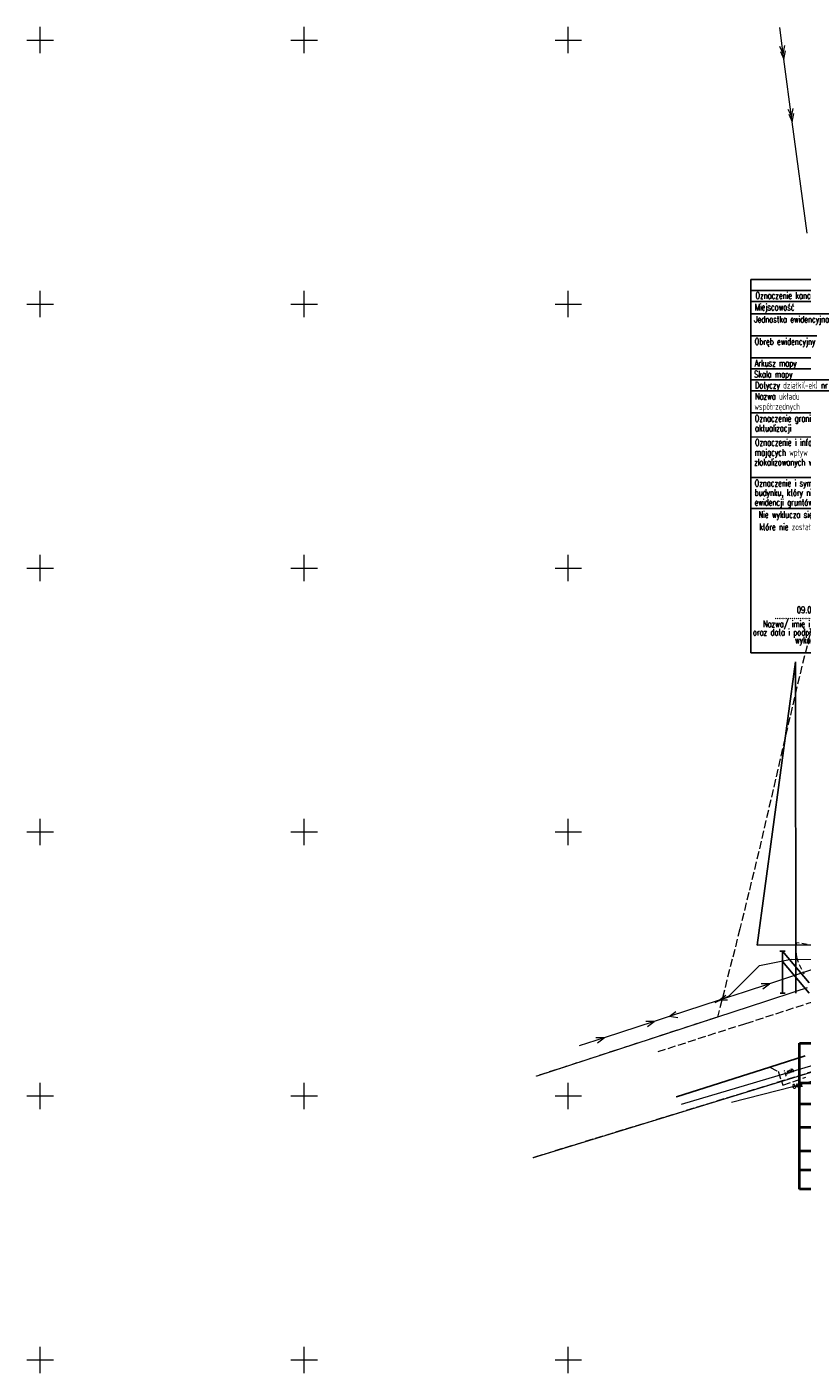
# Model space of a CAD drawing. Header units: metres. Extents: x 7395998 to 7397036, y 5813644 to 5814526.
# Tile 2 of 27: x 7395998 to 7396144, y 5814048 to 5814302. Entities that reach past the tile are written whole.
import ezdxf
from ezdxf.enums import TextEntityAlignment as Align

# ---------------------------------------------------------------- set-up
doc = ezdxf.new("R2010")
doc.units = ezdxf.units.M
doc.header["$MEASUREMENT"] = 0
for name, pattern in [('1', [0]), ('1_OTKC', [1.5, 1, -0.5]), ('1_OTKJ', [2, 1.5, -0.5]), ('1_OTKK', [0]), ('3_SUEP_A', [0]), ('3_SUTP_A', [0]), ('EGDE', [0]), ('EGKK', [2, 1.5, -0.5])]:
    doc.linetypes.add(name, pattern=pattern)
doc.layers.get('0').update_dxf_attribs({"color": 250, "linetype": 'CONTINUOUS', "lineweight": 100})
for name, color, linetype, lineweight in [('Dzialki', 7, 'EGDE', 18), ('Kontury', 3, 'EGKK', 18), ('OTK_E_T_0', 7, 'CONTINUOUS', 0), ('OTK_L_0', 7, '1_OTKJ', 18), ('OTK_L_1', 7, '1_OTKK', 25), ('OTK_L_2', 7, '1_OTKC', 18), ('PIECZATKA_L_0', 1, '1', 40), ('Podzial_sekcyjny_krzyze', 7, '1', 0), ('Punkty', 7, 'CONTINUOUS', 18), ('SUEP_L_0', 1, '3_SUEP_A', 18), ('SUTP_L_0', 30, '3_SUTP_A', 18), ('SUTR_T_0', 30, 'CONTINUOUS', 18), ('TABELA_L_0', 7, '1', 25), ('TABELA_OPIS_T_0', 7, 'CONTINUOUS', 25)]:
    doc.layers.add(name, color=color, linetype=linetype, lineweight=lineweight)
doc.styles.get("Standard").update_dxf_attribs({"font": 'Simplex.SHX', "width": 0.75})

# ---------------------------------------------------------------- blocks, each defined once
blk = doc.blocks.new('GRO')
at = {"linetype": 'Continuous'}
blk.add_circle((0, 0), 0.045, dxfattribs=at)
blk = doc.blocks.new('4_SUPS')
at = {"linetype": 'Continuous'}
blk.add_circle((0, 0), 0.0625, dxfattribs=at)

msp = doc.modelspace()

# ---------------------------------------------------------------- linework, layer by layer
at = {"layer": 'Dzialki'}
for p, q in [((7396145.25, 5814120.49), (7396143.09, 5814119.78)), ((7396137.38, 5814117.91), (7396128.26, 5814114.94)), ((7396143.09, 5814119.78), (7396137.38, 5814117.91)), ((7396128.26, 5814114.94), (7396094.03, 5814103.76)), ((7396093.43, 5814088.33), (7396154.34, 5814107.08))]:
    msp.add_line(p, q, dxfattribs=at)
at = {"layer": 'Kontury'}
for p, q in [((7396150.02, 5814204.7), (7396143.3, 5814177.51)), ((7396143.3, 5814177.51), (7396136.08, 5814146.29)), ((7396136.08, 5814146.29), (7396132.5, 5814131.64)), ((7396132.5, 5814131.64), (7396131.04, 5814125.88)), ((7396131.04, 5814125.88), (7396128.26, 5814114.94)), ((7396128.26, 5814114.94), (7396094.03, 5814103.76)), ((7396154.34, 5814107.08), (7396093.43, 5814088.33))]:
    msp.add_line(p, q, dxfattribs=at)
at = {"layer": 'OTK_L_0', "linetype": '1_OTKJ'}
for p, q in [((7396152.11, 5814119.69), (7396133.58, 5814113.66)), ((7396131.69, 5814113.09), (7396116.61, 5814108.22)), ((7396133.58, 5814113.66), (7396131.69, 5814113.09)), ((7396120.51, 5814099.85), (7396138.19, 5814105.46)), ((7396138.19, 5814105.46), (7396139.72, 5814104.66)), ((7396139.72, 5814104.66), (7396140.64, 5814102.02)), ((7396140.64, 5814102.02), (7396145, 5814103.57))]:
    msp.add_line(p, q, dxfattribs=at)
at = {"layer": 'OTK_L_1', "linetype": '1_OTKK'}
for p, q in [((7396144.84, 5814107.59), (7396138.19, 5814105.46)), ((7396138.19, 5814105.46), (7396120.51, 5814099.85))]:
    msp.add_line(p, q, dxfattribs=at)
at = {"layer": 'OTK_L_2', "linetype": '1_OTKC'}
for p, q in [((7396143.15, 5814129.03), (7396143.1, 5814127.33)), ((7396145.21, 5814128.71), (7396143.15, 5814129.03)), ((7396143.1, 5814127.33), (7396143.21, 5814126.27)), ((7396143.21, 5814126.27), (7396143.7, 5814124.89)), ((7396143.7, 5814124.89), (7396144.62, 5814123.11))]:
    msp.add_line(p, q, dxfattribs=at)
at = {"layer": 'PIECZATKA_L_0', "linetype": '1'}
for p, q in [((7396143.76, 5814109.97), (7396193.77, 5814109.96)), ((7396143.76, 5814082.35), (7396143.76, 5814109.97)), ((7396143.71, 5814102.5), (7396193.76, 5814102.5)), ((7396143.88, 5814098.53), (7396193.76, 5814098.53)), ((7396143.82, 5814094.08), (7396193.76, 5814094.08)), ((7396143.82, 5814094.08), (7396193.76, 5814094.08)), ((7396143.76, 5814089.62), (7396193.76, 5814089.62)), ((7396143.76, 5814085.99), (7396193.76, 5814085.99)), ((7396193.76, 5814082.35), (7396143.76, 5814082.35))]:
    msp.add_line(p, q, dxfattribs=at)
at = {"layer": 'Podzial_sekcyjny_krzyze'}
for p, q in [((7396000, 5814297.5), (7396000, 5814302.5)), ((7396050, 5814297.5), (7396050, 5814302.5)), ((7396100, 5814297.5), (7396100, 5814302.5)), ((7395997.5, 5814300), (7396002.5, 5814300)), ((7396047.5, 5814300), (7396052.5, 5814300)), ((7396097.5, 5814300), (7396102.5, 5814300)), ((7396000, 5814247.5), (7396000, 5814252.5)), ((7396050, 5814247.5), (7396050, 5814252.5)), ((7396100, 5814247.5), (7396100, 5814252.5)), ((7395997.5, 5814250), (7396002.5, 5814250)), ((7396047.5, 5814250), (7396052.5, 5814250)), ((7396097.5, 5814250), (7396102.5, 5814250)), ((7396000, 5814197.5), (7396000, 5814202.5)), ((7396050, 5814197.5), (7396050, 5814202.5)), ((7396100, 5814197.5), (7396100, 5814202.5)), ((7395997.5, 5814200), (7396002.5, 5814200)), ((7396047.5, 5814200), (7396052.5, 5814200)), ((7396097.5, 5814200), (7396102.5, 5814200)), ((7396000, 5814147.5), (7396000, 5814152.5)), ((7396050, 5814147.5), (7396050, 5814152.5)), ((7396100, 5814147.5), (7396100, 5814152.5)), ((7395997.5, 5814150), (7396002.5, 5814150)), ((7396047.5, 5814150), (7396052.5, 5814150)), ((7396097.5, 5814150), (7396102.5, 5814150)), ((7396000, 5814097.5), (7396000, 5814102.5)), ((7396050, 5814097.5), (7396050, 5814102.5)), ((7396100, 5814097.5), (7396100, 5814102.5)), ((7395997.5, 5814100), (7396002.5, 5814100)), ((7396047.5, 5814100), (7396052.5, 5814100)), ((7396097.5, 5814100), (7396102.5, 5814100)), ((7396000, 5814047.5), (7396000, 5814052.5)), ((7396050, 5814047.5), (7396050, 5814052.5)), ((7396100, 5814047.5), (7396100, 5814052.5)), ((7395997.5, 5814050), (7396002.5, 5814050)), ((7396047.5, 5814050), (7396052.5, 5814050)), ((7396097.5, 5814050), (7396102.5, 5814050))]:
    msp.add_line(p, q, dxfattribs=at)
at = {"layer": 'SUEP_L_0', "linetype": '3_SUEP_A'}
for p, q in [((7396140.85, 5814296.42), (7396140.06, 5814302.37)), ((7396140.03, 5814298.84), (7396140.72, 5814297.41)), ((7396140.72, 5814297.41), (7396141.02, 5814298.97)), ((7396140.16, 5814297.84), (7396140.85, 5814296.42)), ((7396140.85, 5814296.42), (7396141.15, 5814297.98)), ((7396142.43, 5814284.53), (7396140.85, 5814296.42)), ((7396141.61, 5814286.94), (7396142.3, 5814285.52)), ((7396141.74, 5814285.95), (7396142.43, 5814284.53)), ((7396142.3, 5814285.52), (7396142.6, 5814287.07)), ((7396142.43, 5814284.53), (7396142.73, 5814286.08)), ((7396145.24, 5814263.44), (7396142.43, 5814284.53)), ((7396147.58, 5814124.39), (7396138.09, 5814121.25)), ((7396138.09, 5814121.25), (7396133.34, 5814119.68)), ((7396138.09, 5814121.25), (7396136.5, 5814121.26)), ((7396136.82, 5814120.31), (7396138.09, 5814121.25)), ((7396128.58, 5814118.13), (7396119.08, 5814115.03)), ((7396133.34, 5814119.68), (7396128.58, 5814118.13)), ((7396128.58, 5814118.13), (7396129.86, 5814119.07)), ((7396130.17, 5814118.12), (7396128.58, 5814118.13)), ((7396119.08, 5814115.03), (7396116.3, 5814114.12)), ((7396119.08, 5814115.03), (7396120.35, 5814115.97)), ((7396120.74, 5814114.78), (7396119.08, 5814115.03)), ((7396116.3, 5814114.12), (7396106.79, 5814111.02)), ((7396116.3, 5814114.12), (7396114.72, 5814114.13)), ((7396115.03, 5814113.18), (7396116.3, 5814114.12)), ((7396106.79, 5814111.02), (7396102.04, 5814109.47)), ((7396106.79, 5814111.02), (7396105.21, 5814111.03)), ((7396105.52, 5814110.08), (7396106.79, 5814111.02))]:
    msp.add_line(p, q, dxfattribs=at)
at = {"layer": 'SUTP_L_0', "linetype": '3_SUTP_A'}
for p, q in [((7396136.23, 5814124.69), (7396142.21, 5814125.9)), ((7396142.21, 5814125.9), (7396154.12, 5814125.83)), ((7396130.5, 5814118.99), (7396136.23, 5814124.69)), ((7396127.83, 5814117.69), (7396130.5, 5814118.99)), ((7396154.4, 5814108.2), (7396121.37, 5814098.39)), ((7396155.95, 5814105.66), (7396142.52, 5814101.72)), ((7396142.52, 5814101.72), (7396130.91, 5814098.77))]:
    msp.add_line(p, q, dxfattribs=at)
at = {"layer": 'TABELA_L_0', "linetype": '1'}
for p, q in [((7396134.58, 5814183.93), (7396134.59, 5814254.65)), ((7396134.59, 5814254.65), (7396195.27, 5814254.64)), ((7396134.59, 5814252.55), (7396195.27, 5814252.56)), ((7396134.59, 5814250.46), (7396195.27, 5814250.48)), ((7396134.59, 5814248.17), (7396195.27, 5814248.17)), ((7396134.59, 5814244), (7396195.27, 5814243.99)), ((7396134.59, 5814239.83), (7396174.93, 5814239.82)), ((7396134.59, 5814237.74), (7396174.93, 5814237.73)), ((7396195.27, 5814235.67), (7396134.59, 5814235.64)), ((7396134.59, 5814233.57), (7396195.27, 5814233.56)), ((7396134.59, 5814229.4), (7396195.27, 5814229.38)), ((7396134.59, 5814224.82), (7396195.27, 5814224.8)), ((7396195.27, 5814217.13), (7396134.59, 5814217.13)), ((7396134.59, 5814211.3), (7396195.27, 5814211.31)), ((7396195.27, 5814183.93), (7396134.58, 5814183.93)), ((7396143.04, 5814182.25), (7396135.79, 5814128.58)), ((7396143.1, 5814119.44), (7396143.04, 5814182.25)), ((7396135.79, 5814128.58), (7396158.22, 5814128.63)), ((7396140.09, 5814127.44), (7396141.09, 5814127.44)), ((7396140.6, 5814119.44), (7396140.59, 5814127.44)), ((7396140.59, 5814127.44), (7396145.6, 5814121.44)), ((7396140.6, 5814125.44), (7396145.6, 5814119.44)), ((7396140.1, 5814119.44), (7396141.1, 5814119.44))]:
    msp.add_line(p, q, dxfattribs=at)

# ---------------------------------------------------------------- block references
at = {"layer": 'Punkty'}
for p in [(7396137.38, 5814117.91), (7396143.09, 5814119.78), (7396128.26, 5814114.94), (7396094.03, 5814103.76), (7396093.43, 5814088.33)]:
    msp.add_blockref('GRO', p, dxfattribs=at)
at = {"layer": 'SUTR_T_0'}
msp.add_blockref('4_SUPS', (7396142.52, 5814101.72), dxfattribs=at)

# ---------------------------------------------------------------- texts
at = {"layer": 'OTK_E_T_0', "lineweight": 9, "width": 0.7}
msp.add_text('j.mb.', height=0.75, rotation=21.2505, dxfattribs=at).set_placement((7396141.94, 5814104.63), align=Align.MIDDLE)
at = {"layer": 'SUTR_T_0', "lineweight": 9, "width": 0.7}
msp.add_text('84.2', height=0.75, rotation=16.9271, dxfattribs=at).set_placement((7396142.52, 5814101.72), align=Align.MIDDLE_LEFT)
at = {"layer": 'TABELA_OPIS_T_0', "width": 0.7}
for s, p in [('Oznaczenie kancelaryjne zgłoszenia pracy ', (7396135.45, 5814252.26)), ('Miejscowość', (7396135.33, 5814250.06)), ('Jednostka ewidencyjna', (7396135.22, 5814247.74)), ('Obręb ewidencyjny', (7396135.3, 5814243.53)), ('Skala mapy', (7396135.2, 5814237.34)), ('Arkusz mapy', (7396135.28, 5814239.44)), ('Dotyczy działki(-ek) nr', (7396135.35, 5814235.25)), ('Nazwa układu', (7396135.37, 5814233.15)), ('współrzędnych', (7396135.26, 5814231.22)), ('Oznaczenie granic obszaru,', (7396135.32, 5814228.97)), ('aktualizacji', (7396135.35, 5814227.13)), ('Oznaczenie i informacje o służebnościach', (7396135.36, 5814224.42)), ('mających wpływ na zagospodarowanie gruntów,', (7396135.32, 5814222.53)), ('zlokalizowanych w granicach projektowanej ', (7396135.2, 5814220.68)), ('Oznaczenie i symbol konturu użytku gruntowego/', (7396135.3, 5814216.71)), ('budynku, który nie jest ujawniony w bazie ', (7396135.29, 5814214.92)), ('ewidencji gruntów i budynków', (7396135.28, 5814213.07)), ('Nie wyklucza się istnienia w terenie', (7396136.03, 5814210.74)), ('które nie zostały zgłoszone do inwentaryzacji', (7396136.16, 5814208.42)), ('09.08.2023r.', (7396143.28, 5814192.71)), ('oraz data i podpis osoby reprezentującej', (7396134.97, 5814188.45)), ('Nazwa/ imię i nazwisko wykonawcy', (7396136.89, 5814190.05)), ('...............................................', (7396139.08, 5814191.62)), ('wykonawcę.', (7396142.94, 5814186.98))]:
    msp.add_text(s, height=1.25, dxfattribs=at).set_placement(p, align=Align.TOP_LEFT)

doc.saveas('drawing.dxf')
